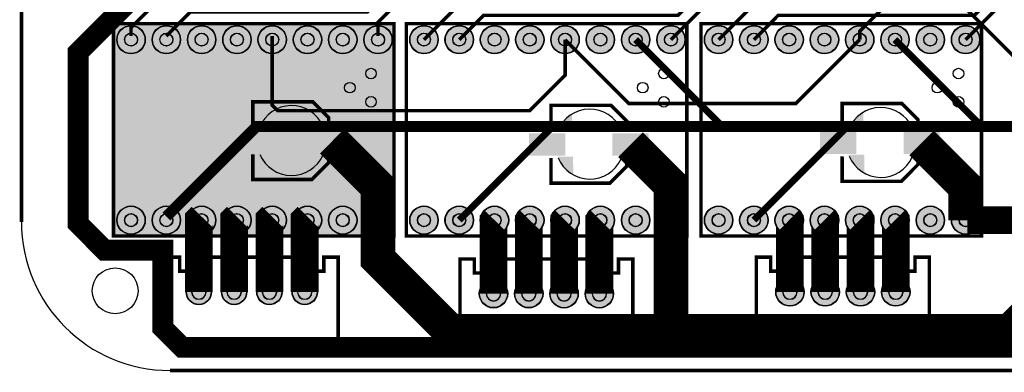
# Model space of a CAD drawing. Header units: millimetres. Extents: x -7 to 115, y -66 to 7.
# Tile 1 of 6: x -7 to 64, y -66 to -41. Entities that reach past the tile are written whole.
import ezdxf

# ---------------------------------------------------------------- set-up
doc = ezdxf.new("R2010")
doc.units = ezdxf.units.MM
for name, color, linetype, true_color in [('BoardOutLine', 7, 'Continuous', 0xff00ff), ('BottomLayer', 7, 'Continuous', 0x0000ff), ('BottomSolderMaskLayer', 7, 'Continuous', 0xaa00ff), ('Document', 7, 'Continuous', 0xffffff), ('Multi-Layer', 7, 'Continuous', 0xc0c0c0), ('TopLayer', 7, 'Continuous', 0xff0000), ('TopPasteMaskLayer', 7, 'Continuous', 0x808080), ('TopSilkLayer', 7, 'Continuous', 0xffcc00), ('TopSolderMaskLayer', 7, 'Continuous', 0x800080)]:
    doc.layers.add(name, color=color, linetype=linetype, true_color=true_color)

msp = doc.modelspace()

# ---------------------------------------------------------------- hatches: boundary and pattern name
at = {"layer": 'BottomSolderMaskLayer'}
for points in [[(0.118, -42.138, 1), (2.168, -42.138, 1)], [(2.658, -42.138, 1), (4.708, -42.138, 1)], [(5.198, -42.138, 1), (7.248, -42.138, 1)], [(7.738, -42.138, 1), (9.788, -42.138, 1)], [(10.278, -42.138, 1), (12.328, -42.138, 1)], [(12.818, -42.138, 1), (14.868, -42.138, 1)], [(15.358, -42.138, 1), (17.408, -42.138, 1)], [(17.898, -42.138, 1), (19.948, -42.138, 1)], [(21.2, -42.138, 1), (23.25, -42.138, 1)], [(23.74, -42.138, 1), (25.79, -42.138, 1)], [(26.28, -42.138, 1), (28.33, -42.138, 1)], [(28.82, -42.138, 1), (30.87, -42.138, 1)], [(31.36, -42.138, 1), (33.41, -42.138, 1)], [(33.9, -42.138, 1), (35.95, -42.138, 1)], [(36.44, -42.138, 1), (38.49, -42.138, 1)], [(38.98, -42.138, 1), (41.03, -42.138, 1)], [(42.409, -42.138, 1), (44.459, -42.138, 1)], [(44.949, -42.138, 1), (46.999, -42.138, 1)], [(47.489, -42.138, 1), (49.539, -42.138, 1)], [(50.029, -42.138, 1), (52.08, -42.138, 1)], [(52.569, -42.138, 1), (54.62, -42.138, 1)], [(55.109, -42.138, 1), (57.16, -42.138, 1)], [(57.649, -42.138, 1), (59.7, -42.138, 1)], [(60.189, -42.138, 1), (62.24, -42.138, 1)], [(0.118, -55.118, 1), (2.168, -55.118, 1)], [(2.658, -55.118, 1), (4.708, -55.118, 1)], [(5.198, -55.118, 1), (7.248, -55.118, 1)], [(7.738, -55.118, 1), (9.788, -55.118, 1)], [(10.278, -55.118, 1), (12.328, -55.118, 1)], [(12.818, -55.118, 1), (14.868, -55.118, 1)], [(15.358, -55.118, 1), (17.408, -55.118, 1)], [(17.898, -55.118, 1), (19.948, -55.118, 1)], [(21.2, -55.118, 1), (23.25, -55.118, 1)], [(23.74, -55.118, 1), (25.79, -55.118, 1)], [(26.28, -55.118, 1), (28.33, -55.118, 1)], [(28.82, -55.118, 1), (30.87, -55.118, 1)], [(31.36, -55.118, 1), (33.41, -55.118, 1)], [(33.9, -55.118, 1), (35.95, -55.118, 1)], [(36.44, -55.118, 1), (38.49, -55.118, 1)], [(38.98, -55.118, 1), (41.03, -55.118, 1)], [(42.409, -55.118, 1), (44.459, -55.118, 1)], [(44.949, -55.118, 1), (46.999, -55.118, 1)], [(47.489, -55.118, 1), (49.539, -55.118, 1)], [(50.029, -55.118, 1), (52.08, -55.118, 1)], [(52.569, -55.118, 1), (54.62, -55.118, 1)], [(55.109, -55.118, 1), (57.16, -55.118, 1)], [(57.649, -55.118, 1), (59.7, -55.118, 1)], [(60.189, -55.118, 1), (62.24, -55.118, 1)], [(5.108, -60.282, 1), (6.937, -60.282, 1)], [(7.648, -60.282, 1), (9.477, -60.282, 1)], [(10.188, -60.284, 1), (12.017, -60.284, 1)], [(12.728, -60.284, 1), (14.557, -60.284, 1)], [(26.206, -60.409, 1), (28.257, -60.409, 1)], [(28.746, -60.409, 1), (30.797, -60.409, 1)], [(31.286, -60.411, 1), (33.337, -60.411, 1)], [(33.826, -60.411, 1), (35.877, -60.411, 1)], [(47.542, -60.282, 1), (49.593, -60.282, 1)], [(50.082, -60.282, 1), (52.133, -60.282, 1)], [(52.622, -60.284, 1), (54.673, -60.284, 1)], [(55.162, -60.284, 1), (57.213, -60.284, 1)]]:
    msp.add_hatch(color=256, dxfattribs=at).paths.add_polyline_path(points)
at = {"layer": 'Document'}
msp.add_hatch(color=256, dxfattribs=at).paths.add_polyline_path([(-0.127, -41.021), (20.064, -41.021), (20.064, -56.292), (-0.127, -56.292), (-0.127, -41.021)])
at = {"layer": 'Multi-Layer'}
for points in [[(0.143, -42.138, 1), (2.143, -42.138, 1)], [(2.683, -42.138, 1), (4.683, -42.138, 1)], [(5.223, -42.138, 1), (7.223, -42.138, 1)], [(7.763, -42.138, 1), (9.763, -42.138, 1)], [(10.303, -42.138, 1), (12.303, -42.138, 1)], [(12.843, -42.138, 1), (14.843, -42.138, 1)], [(15.383, -42.138, 1), (17.383, -42.138, 1)], [(17.923, -42.138, 1), (19.923, -42.138, 1)], [(21.225, -42.138, 1), (23.225, -42.138, 1)], [(23.765, -42.138, 1), (25.765, -42.138, 1)], [(26.305, -42.138, 1), (28.305, -42.138, 1)], [(28.845, -42.138, 1), (30.845, -42.138, 1)], [(31.385, -42.138, 1), (33.385, -42.138, 1)], [(33.925, -42.138, 1), (35.925, -42.138, 1)], [(36.465, -42.138, 1), (38.465, -42.138, 1)], [(39.005, -42.138, 1), (41.005, -42.138, 1)], [(42.434, -42.138, 1), (44.434, -42.138, 1)], [(44.974, -42.138, 1), (46.974, -42.138, 1)], [(47.514, -42.138, 1), (49.514, -42.138, 1)], [(50.054, -42.138, 1), (52.054, -42.138, 1)], [(52.594, -42.138, 1), (54.594, -42.138, 1)], [(55.134, -42.138, 1), (57.134, -42.138, 1)], [(57.674, -42.138, 1), (59.674, -42.138, 1)], [(60.214, -42.138, 1), (62.214, -42.138, 1)], [(0.143, -55.118, 1), (2.143, -55.118, 1)], [(2.683, -55.118, 1), (4.683, -55.118, 1)], [(5.223, -55.118, 1), (7.223, -55.118, 1)], [(7.763, -55.118, 1), (9.763, -55.118, 1)], [(10.303, -55.118, 1), (12.303, -55.118, 1)], [(12.843, -55.118, 1), (14.843, -55.118, 1)], [(15.383, -55.118, 1), (17.383, -55.118, 1)], [(17.923, -55.118, 1), (19.923, -55.118, 1)], [(21.225, -55.118, 1), (23.225, -55.118, 1)], [(23.765, -55.118, 1), (25.765, -55.118, 1)], [(26.305, -55.118, 1), (28.305, -55.118, 1)], [(28.845, -55.118, 1), (30.845, -55.118, 1)], [(31.385, -55.118, 1), (33.385, -55.118, 1)], [(33.925, -55.118, 1), (35.925, -55.118, 1)], [(36.465, -55.118, 1), (38.465, -55.118, 1)], [(39.005, -55.118, 1), (41.005, -55.118, 1)], [(42.434, -55.118, 1), (44.434, -55.118, 1)], [(44.974, -55.118, 1), (46.974, -55.118, 1)], [(47.514, -55.118, 1), (49.514, -55.118, 1)], [(50.054, -55.118, 1), (52.054, -55.118, 1)], [(52.594, -55.118, 1), (54.594, -55.118, 1)], [(55.134, -55.118, 1), (57.134, -55.118, 1)], [(57.674, -55.118, 1), (59.674, -55.118, 1)], [(60.214, -55.118, 1), (62.214, -55.118, 1)], [(5.134, -60.282, 1), (6.912, -60.282, 1)], [(7.674, -60.282, 1), (9.452, -60.282, 1)], [(10.214, -60.284, 1), (11.992, -60.284, 1)], [(12.754, -60.284, 1), (14.532, -60.284, 1)], [(26.232, -60.409, 1), (28.232, -60.409, 1)], [(28.772, -60.409, 1), (30.772, -60.409, 1)], [(31.312, -60.411, 1), (33.312, -60.411, 1)], [(33.852, -60.411, 1), (35.852, -60.411, 1)], [(47.568, -60.282, 1), (49.568, -60.282, 1)], [(50.108, -60.282, 1), (52.108, -60.282, 1)], [(52.648, -60.284, 1), (54.648, -60.284, 1)], [(55.188, -60.284, 1), (57.188, -60.284, 1)]]:
    msp.add_hatch(color=256, dxfattribs=at).paths.add_polyline_path(points)
at = {"layer": 'TopLayer'}
for points in [[(8.377, -48.68), (10.877, -48.68), (10.877, -50.18), (8.377, -50.18)], [(14.377, -48.68), (16.877, -48.68), (16.877, -50.18), (14.377, -50.18)], [(50.795, -48.807), (53.295, -48.807), (53.295, -50.307), (50.795, -50.307)], [(56.795, -48.807), (59.295, -48.807), (59.295, -50.307), (56.795, -50.307)], [(29.84, -48.934), (32.34, -48.934), (32.34, -50.434), (29.84, -50.434)], [(35.84, -48.934), (38.34, -48.934), (38.34, -50.434), (35.84, -50.434)]]:
    msp.add_hatch(color=256, dxfattribs=at).paths.add_polyline_path(points)
at = {"layer": 'TopPasteMaskLayer'}
for points in [[(8.377, -48.68), (10.877, -48.68), (10.877, -50.18), (8.377, -50.18)], [(14.377, -48.68), (16.877, -48.68), (16.877, -50.18), (14.377, -50.18)], [(50.795, -48.807), (53.295, -48.807), (53.295, -50.307), (50.795, -50.307)], [(56.795, -48.807), (59.295, -48.807), (59.295, -50.307), (56.795, -50.307)], [(29.84, -48.934), (32.34, -48.934), (32.34, -50.434), (29.84, -50.434)], [(35.84, -48.934), (38.34, -48.934), (38.34, -50.434), (35.84, -50.434)]]:
    msp.add_hatch(color=256, dxfattribs=at).paths.add_polyline_path(points)
at = {"layer": 'TopSilkLayer'}
for points in [[(11.43, -47.244), (11.43, -48.514), (10.287, -48.514), (10.764, -47.812)], [(53.848, -47.371), (53.848, -48.641), (52.705, -48.641), (53.182, -47.939)], [(32.893, -47.498), (32.893, -48.768), (31.75, -48.768), (32.227, -48.066)], [(11.514, -51.602), (11.494, -50.292), (10.351, -50.292), (10.795, -51.054)], [(32.977, -51.856), (32.957, -50.546), (31.814, -50.546), (32.258, -51.308)], [(53.932, -51.729), (53.912, -50.419), (52.769, -50.419), (53.213, -51.181)]]:
    msp.add_hatch(color=256, dxfattribs=at).paths.add_polyline_path(points)
at = {"layer": 'TopSolderMaskLayer'}
for points in [[(0.118, -42.138, 1), (2.168, -42.138, 1)], [(2.658, -42.138, 1), (4.708, -42.138, 1)], [(5.198, -42.138, 1), (7.248, -42.138, 1)], [(7.738, -42.138, 1), (9.788, -42.138, 1)], [(10.278, -42.138, 1), (12.328, -42.138, 1)], [(12.818, -42.138, 1), (14.868, -42.138, 1)], [(15.358, -42.138, 1), (17.408, -42.138, 1)], [(17.898, -42.138, 1), (19.948, -42.138, 1)], [(21.2, -42.138, 1), (23.25, -42.138, 1)], [(23.74, -42.138, 1), (25.79, -42.138, 1)], [(26.28, -42.138, 1), (28.33, -42.138, 1)], [(28.82, -42.138, 1), (30.87, -42.138, 1)], [(31.36, -42.138, 1), (33.41, -42.138, 1)], [(33.9, -42.138, 1), (35.95, -42.138, 1)], [(36.44, -42.138, 1), (38.49, -42.138, 1)], [(38.98, -42.138, 1), (41.03, -42.138, 1)], [(42.409, -42.138, 1), (44.459, -42.138, 1)], [(44.949, -42.138, 1), (46.999, -42.138, 1)], [(47.489, -42.138, 1), (49.539, -42.138, 1)], [(50.029, -42.138, 1), (52.08, -42.138, 1)], [(52.569, -42.138, 1), (54.62, -42.138, 1)], [(55.109, -42.138, 1), (57.16, -42.138, 1)], [(57.649, -42.138, 1), (59.7, -42.138, 1)], [(60.189, -42.138, 1), (62.24, -42.138, 1)], [(8.326, -48.629), (10.928, -48.629), (10.928, -50.231), (8.326, -50.231)], [(14.326, -48.629), (16.928, -48.629), (16.928, -50.231), (14.326, -50.231)], [(29.789, -48.883), (32.391, -48.883), (32.391, -50.485), (29.789, -50.485)], [(35.789, -48.883), (38.391, -48.883), (38.391, -50.485), (35.789, -50.485)], [(50.744, -48.756), (53.346, -48.756), (53.346, -50.358), (50.744, -50.358)], [(56.744, -48.756), (59.346, -48.756), (59.346, -50.358), (56.744, -50.358)], [(0.118, -55.118, 1), (2.168, -55.118, 1)], [(2.658, -55.118, 1), (4.708, -55.118, 1)], [(5.198, -55.118, 1), (7.248, -55.118, 1)], [(7.738, -55.118, 1), (9.788, -55.118, 1)], [(10.278, -55.118, 1), (12.328, -55.118, 1)], [(12.818, -55.118, 1), (14.868, -55.118, 1)], [(15.358, -55.118, 1), (17.408, -55.118, 1)], [(17.898, -55.118, 1), (19.948, -55.118, 1)], [(21.2, -55.118, 1), (23.25, -55.118, 1)], [(23.74, -55.118, 1), (25.79, -55.118, 1)], [(26.28, -55.118, 1), (28.33, -55.118, 1)], [(28.82, -55.118, 1), (30.87, -55.118, 1)], [(31.36, -55.118, 1), (33.41, -55.118, 1)], [(33.9, -55.118, 1), (35.95, -55.118, 1)], [(36.44, -55.118, 1), (38.49, -55.118, 1)], [(38.98, -55.118, 1), (41.03, -55.118, 1)], [(42.409, -55.118, 1), (44.459, -55.118, 1)], [(44.949, -55.118, 1), (46.999, -55.118, 1)], [(47.489, -55.118, 1), (49.539, -55.118, 1)], [(50.029, -55.118, 1), (52.08, -55.118, 1)], [(52.569, -55.118, 1), (54.62, -55.118, 1)], [(55.109, -55.118, 1), (57.16, -55.118, 1)], [(57.649, -55.118, 1), (59.7, -55.118, 1)], [(60.189, -55.118, 1), (62.24, -55.118, 1)], [(5.108, -60.282, 1), (6.937, -60.282, 1)], [(7.648, -60.282, 1), (9.477, -60.282, 1)], [(10.188, -60.284, 1), (12.017, -60.284, 1)], [(12.728, -60.284, 1), (14.557, -60.284, 1)], [(26.206, -60.409, 1), (28.257, -60.409, 1)], [(28.746, -60.409, 1), (30.797, -60.409, 1)], [(31.286, -60.411, 1), (33.337, -60.411, 1)], [(33.826, -60.411, 1), (35.877, -60.411, 1)], [(47.542, -60.282, 1), (49.593, -60.282, 1)], [(50.082, -60.282, 1), (52.133, -60.282, 1)], [(52.622, -60.284, 1), (54.673, -60.284, 1)], [(55.162, -60.284, 1), (57.213, -60.284, 1)]]:
    msp.add_hatch(color=256, dxfattribs=at).paths.add_polyline_path(points)

# ---------------------------------------------------------------- linework, layer by layer
at = {"layer": 'BoardOutLine', "const_width": 0.254}
for points in [[(-6.746, -55.245), (-6.746, -4.064)], [(103.759, -65.928), (3.937, -65.928)]]:
    msp.add_lwpolyline(points, dxfattribs=at)
at = {"layer": 'BoardOutLine'}
msp.add_arc((3.937, -55.245), 10.683, 180, 270, dxfattribs=at)
at = {"layer": 'BottomLayer'}
for points, const_width in [([(20.066, -31.877), (8.509, -31.877), (-2.667, -43.053), (-2.667, -55.372), (-0.762, -57.277), (3.429, -57.277), (3.429, -62.865), (4.826, -64.262), (73.152, -64.262), (73.152, -60.869)], 1.5), ([(53.594, -42.139), (53.594, -41.529), (55.118, -40.005), (61.341, -40.005), (66.04, -44.704), (69.85, -44.704), (74.549, -40.005), (74.549, -33.401), (73.152, -32.004)], 0.254), ([(3.683, -54.864), (10.16, -48.387), (67.945, -48.387), (74.295, -42.037), (81.026, -42.037)], 0.8), ([(37.465, -42.138), (43.714, -48.387), (43.757, -48.387)], 0.5), ([(56.134, -42.138), (62.383, -48.387), (62.611, -48.387)], 0.5), ([(24.765, -55.118), (31.496, -48.387), (31.946, -48.387)], 0.5), ([(45.974, -55.118), (52.705, -48.387), (53.028, -48.387)], 0.5)]:
    msp.add_lwpolyline(points, dxfattribs=dict(at, const_width=const_width))
at = {"layer": 'BottomSolderMaskLayer'}
for points in [[(5.5, -60.284), (5.5, -60.279)], [(6.545, -60.284), (6.545, -60.279)], [(8.04, -60.284), (8.04, -60.279)], [(9.085, -60.284), (9.085, -60.279)], [(10.58, -60.286), (10.58, -60.281)], [(11.625, -60.286), (11.625, -60.281)], [(13.12, -60.286), (13.12, -60.281)], [(14.165, -60.286), (14.165, -60.281)], [(26.711, -60.411), (26.711, -60.406)], [(27.753, -60.411), (27.753, -60.406)], [(29.251, -60.411), (29.251, -60.406)], [(30.293, -60.411), (30.293, -60.406)], [(31.791, -60.413), (31.791, -60.408)], [(32.833, -60.413), (32.833, -60.408)], [(34.331, -60.413), (34.331, -60.408)], [(35.373, -60.413), (35.373, -60.408)], [(48.047, -60.284), (48.047, -60.279)], [(49.089, -60.284), (49.089, -60.279)], [(50.587, -60.284), (50.587, -60.279)], [(51.629, -60.284), (51.629, -60.279)], [(53.127, -60.286), (53.127, -60.281)], [(54.169, -60.286), (54.169, -60.281)], [(55.667, -60.286), (55.667, -60.281)], [(56.709, -60.286), (56.709, -60.281)]]:
    msp.add_lwpolyline(points, close=True, dxfattribs=at)
for centre, radius in [((1.143, -42.138), 1.025), ((1.143, -42.138), 0.469), ((3.683, -42.138), 1.025), ((3.683, -42.138), 0.469), ((6.223, -42.138), 1.025), ((6.223, -42.138), 0.469), ((8.763, -42.138), 1.025), ((8.763, -42.138), 0.469), ((11.303, -42.138), 1.025), ((11.303, -42.138), 0.469), ((13.843, -42.138), 1.025), ((13.843, -42.138), 0.469), ((16.383, -42.138), 1.025), ((16.383, -42.138), 0.469), ((18.923, -42.138), 1.025), ((18.923, -42.138), 0.469), ((22.225, -42.138), 1.025), ((22.225, -42.138), 0.469), ((24.765, -42.138), 1.025), ((24.765, -42.138), 0.469), ((27.305, -42.138), 1.025), ((27.305, -42.138), 0.469), ((29.845, -42.138), 1.025), ((29.845, -42.138), 0.469), ((32.385, -42.138), 1.025), ((32.385, -42.138), 0.469), ((34.925, -42.138), 1.025), ((34.925, -42.138), 0.469), ((37.465, -42.138), 1.025), ((37.465, -42.138), 0.469), ((40.005, -42.138), 1.025), ((40.005, -42.138), 0.469), ((43.434, -42.138), 1.025), ((43.434, -42.138), 0.469), ((45.974, -42.138), 1.025), ((45.974, -42.138), 0.469), ((48.514, -42.138), 1.025), ((48.514, -42.138), 0.469), ((51.054, -42.138), 1.025), ((51.054, -42.138), 0.469), ((53.594, -42.138), 1.025), ((53.594, -42.138), 0.469), ((56.134, -42.138), 1.025), ((56.134, -42.138), 0.469), ((58.674, -42.138), 1.025), ((58.674, -42.138), 0.469), ((61.214, -42.138), 1.025), ((61.214, -42.138), 0.469), ((1.143, -55.118), 1.025), ((3.683, -55.118), 1.025), ((6.223, -55.118), 1.025), ((8.763, -55.118), 1.025), ((11.303, -55.118), 1.025), ((13.843, -55.118), 1.025), ((16.383, -55.118), 1.025), ((18.923, -55.118), 1.025), ((22.225, -55.118), 1.025), ((24.765, -55.118), 1.025), ((27.305, -55.118), 1.025), ((29.845, -55.118), 1.025), ((32.385, -55.118), 1.025), ((34.925, -55.118), 1.025), ((37.465, -55.118), 1.025), ((40.005, -55.118), 1.025), ((43.434, -55.118), 1.025), ((45.974, -55.118), 1.025), ((48.514, -55.118), 1.025), ((51.054, -55.118), 1.025), ((53.594, -55.118), 1.025), ((56.134, -55.118), 1.025), ((58.674, -55.118), 1.025), ((61.214, -55.118), 1.025), ((1.143, -55.118), 0.469), ((3.683, -55.118), 0.469), ((6.223, -55.118), 0.469), ((8.763, -55.118), 0.469), ((11.303, -55.118), 0.469), ((13.843, -55.118), 0.469), ((16.383, -55.118), 0.469), ((18.923, -55.118), 0.469), ((22.225, -55.118), 0.469), ((24.765, -55.118), 0.469), ((27.305, -55.118), 0.469), ((29.845, -55.118), 0.469), ((32.385, -55.118), 0.469), ((34.925, -55.118), 0.469), ((37.465, -55.118), 0.469), ((40.005, -55.118), 0.469), ((43.434, -55.118), 0.469), ((45.974, -55.118), 0.469), ((48.514, -55.118), 0.469), ((51.054, -55.118), 0.469), ((53.594, -55.118), 0.469), ((56.134, -55.118), 0.469), ((58.674, -55.118), 0.469), ((61.214, -55.118), 0.469), ((6.023, -60.282), 0.914), ((8.563, -60.282), 0.914), ((11.103, -60.284), 0.914), ((13.643, -60.284), 0.914), ((27.232, -60.409), 1.025), ((29.772, -60.409), 1.025), ((32.312, -60.411), 1.025), ((34.852, -60.411), 1.025), ((48.568, -60.282), 1.025), ((51.108, -60.282), 1.025), ((53.648, -60.284), 1.025), ((56.188, -60.284), 1.025)]:
    msp.add_circle(centre, radius, dxfattribs=at)
for centre, radius, start, end in [((6.023, -60.279), 0.523, 360, 540), ((8.563, -60.279), 0.523, 360, 540), ((11.103, -60.281), 0.523, 360, 540), ((13.643, -60.281), 0.523, 360, 540), ((27.232, -60.406), 0.521, 360, 540), ((29.772, -60.406), 0.521, 360, 540), ((32.312, -60.408), 0.521, 360, 540), ((34.852, -60.408), 0.521, 360, 540), ((48.568, -60.279), 0.521, 360, 540), ((51.108, -60.279), 0.521, 360, 540), ((53.648, -60.281), 0.521, 360, 540), ((56.188, -60.281), 0.521, 360, 540), ((6.023, -60.284), 0.523, 540, 360), ((8.563, -60.284), 0.523, 540, 360), ((11.103, -60.286), 0.523, 540, 360), ((13.643, -60.286), 0.523, 540, 360), ((27.232, -60.411), 0.521, 540, 360), ((29.772, -60.411), 0.521, 540, 360), ((32.312, -60.413), 0.521, 540, 360), ((34.852, -60.413), 0.521, 540, 360), ((48.568, -60.284), 0.521, 540, 360), ((51.108, -60.284), 0.521, 540, 360), ((53.648, -60.286), 0.521, 540, 360), ((56.188, -60.286), 0.521, 540, 360)]:
    msp.add_arc(centre, radius, start, end, dxfattribs=at)
at = {"layer": 'Multi-Layer'}
for points in [[(5.515, -60.284), (5.515, -60.279)], [(6.531, -60.284), (6.531, -60.279)], [(8.055, -60.284), (8.055, -60.279)], [(9.071, -60.284), (9.071, -60.279)], [(10.595, -60.286), (10.595, -60.281)], [(11.611, -60.286), (11.611, -60.281)], [(13.135, -60.286), (13.135, -60.281)], [(14.151, -60.286), (14.151, -60.281)], [(26.724, -60.411), (26.724, -60.406)], [(27.74, -60.411), (27.74, -60.406)], [(29.264, -60.411), (29.264, -60.406)], [(30.28, -60.411), (30.28, -60.406)], [(31.804, -60.413), (31.804, -60.408)], [(32.82, -60.413), (32.82, -60.408)], [(34.344, -60.413), (34.344, -60.408)], [(35.36, -60.413), (35.36, -60.408)], [(48.06, -60.284), (48.06, -60.279)], [(49.076, -60.284), (49.076, -60.279)], [(50.6, -60.284), (50.6, -60.279)], [(51.616, -60.284), (51.616, -60.279)], [(53.14, -60.286), (53.14, -60.281)], [(54.156, -60.286), (54.156, -60.281)], [(55.68, -60.286), (55.68, -60.281)], [(56.696, -60.286), (56.696, -60.281)]]:
    msp.add_lwpolyline(points, close=True, dxfattribs=at)
for centre, radius in [((1.143, -42.138), 1), ((1.143, -42.138), 0.457), ((3.683, -42.138), 1), ((3.683, -42.138), 0.457), ((6.223, -42.138), 1), ((6.223, -42.138), 0.457), ((8.763, -42.138), 1), ((8.763, -42.138), 0.457), ((11.303, -42.138), 1), ((11.303, -42.138), 0.457), ((13.843, -42.138), 1), ((13.843, -42.138), 0.457), ((16.383, -42.138), 1), ((16.383, -42.138), 0.457), ((18.923, -42.138), 1), ((18.923, -42.138), 0.457), ((22.225, -42.138), 1), ((22.225, -42.138), 0.457), ((24.765, -42.138), 1), ((24.765, -42.138), 0.457), ((27.305, -42.138), 1), ((27.305, -42.138), 0.457), ((29.845, -42.138), 1), ((29.845, -42.138), 0.457), ((32.385, -42.138), 1), ((32.385, -42.138), 0.457), ((34.925, -42.138), 1), ((34.925, -42.138), 0.457), ((37.465, -42.138), 1), ((37.465, -42.138), 0.457), ((40.005, -42.138), 1), ((40.005, -42.138), 0.457), ((43.434, -42.138), 1), ((43.434, -42.138), 0.457), ((45.974, -42.138), 1), ((45.974, -42.138), 0.457), ((48.514, -42.138), 1), ((48.514, -42.138), 0.457), ((51.054, -42.138), 1), ((51.054, -42.138), 0.457), ((53.594, -42.138), 1), ((53.594, -42.138), 0.457), ((56.134, -42.138), 1), ((56.134, -42.138), 0.457), ((58.674, -42.138), 1), ((58.674, -42.138), 0.457), ((61.214, -42.138), 1), ((61.214, -42.138), 0.457), ((1.143, -55.118), 1), ((3.683, -55.118), 1), ((6.223, -55.118), 1), ((8.763, -55.118), 1), ((11.303, -55.118), 1), ((13.843, -55.118), 1), ((16.383, -55.118), 1), ((18.923, -55.118), 1), ((22.225, -55.118), 1), ((24.765, -55.118), 1), ((27.305, -55.118), 1), ((29.845, -55.118), 1), ((32.385, -55.118), 1), ((34.925, -55.118), 1), ((37.465, -55.118), 1), ((40.005, -55.118), 1), ((43.434, -55.118), 1), ((45.974, -55.118), 1), ((48.514, -55.118), 1), ((51.054, -55.118), 1), ((53.594, -55.118), 1), ((56.134, -55.118), 1), ((58.674, -55.118), 1), ((61.214, -55.118), 1), ((1.143, -55.118), 0.457), ((3.683, -55.118), 0.457), ((6.223, -55.118), 0.457), ((8.763, -55.118), 0.457), ((11.303, -55.118), 0.457), ((13.843, -55.118), 0.457), ((16.383, -55.118), 0.457), ((18.923, -55.118), 0.457), ((22.225, -55.118), 0.457), ((24.765, -55.118), 0.457), ((27.305, -55.118), 0.457), ((29.845, -55.118), 0.457), ((32.385, -55.118), 0.457), ((34.925, -55.118), 0.457), ((37.465, -55.118), 0.457), ((40.005, -55.118), 0.457), ((43.434, -55.118), 0.457), ((45.974, -55.118), 0.457), ((48.514, -55.118), 0.457), ((51.054, -55.118), 0.457), ((53.594, -55.118), 0.457), ((56.134, -55.118), 0.457), ((58.674, -55.118), 0.457), ((61.214, -55.118), 0.457), ((0, -60.198), 1.65), ((6.023, -60.282), 0.889), ((8.563, -60.282), 0.889), ((11.103, -60.284), 0.889), ((13.643, -60.284), 0.889), ((27.232, -60.409), 1), ((29.772, -60.409), 1), ((32.312, -60.411), 1), ((34.852, -60.411), 1), ((48.568, -60.282), 1), ((51.108, -60.282), 1), ((53.648, -60.284), 1), ((56.188, -60.284), 1)]:
    msp.add_circle(centre, radius, dxfattribs=at)
for centre, start, end in [((6.023, -60.279), 360, 540), ((8.563, -60.279), 360, 540), ((11.103, -60.281), 360, 540), ((13.643, -60.281), 360, 540), ((27.232, -60.406), 360, 540), ((29.772, -60.406), 360, 540), ((32.312, -60.408), 360, 540), ((34.852, -60.408), 360, 540), ((48.568, -60.279), 360, 540), ((51.108, -60.279), 360, 540), ((53.648, -60.281), 360, 540), ((56.188, -60.281), 360, 540), ((6.023, -60.284), 540, 360), ((8.563, -60.284), 540, 360), ((11.103, -60.286), 540, 360), ((13.643, -60.286), 540, 360), ((27.232, -60.411), 540, 360), ((29.772, -60.411), 540, 360), ((32.312, -60.413), 540, 360), ((34.852, -60.413), 540, 360), ((48.568, -60.284), 540, 360), ((51.108, -60.284), 540, 360), ((53.648, -60.286), 540, 360), ((56.188, -60.286), 540, 360)]:
    msp.add_arc(centre, 0.508, start, end, dxfattribs=at)
at = {"layer": 'TopLayer'}
for points, const_width in [([(59.75, -28.229), (59.69, -28.289), (59.69, -35.052), (58.293, -36.449), (54.991, -36.449), (54.991, -35.941), (52.705, -33.655), (43.434, -33.655), (39.243, -37.846), (19.177, -37.846), (17.399, -39.624), (2.794, -39.624), (1.143, -41.275), (1.143, -41.884)], 0.254), ([(3.683, -41.884), (5.435, -40.132), (18.161, -40.132), (19.939, -38.354), (39.751, -38.354), (43.942, -34.163), (52.578, -34.163), (54.229, -35.814), (54.229, -36.83), (54.356, -36.957), (58.801, -36.957), (60.25, -35.508), (60.25, -28.229)], 0.254), ([(60.749, -28.23), (60.749, -36.279), (59.563, -37.465), (53.594, -37.465), (53.594, -35.941), (52.324, -34.671), (44.323, -34.671), (40.005, -38.989), (20.828, -38.989), (18.923, -40.894), (18.923, -41.884)], 0.254), ([(22.225, -42.139), (24.867, -39.497), (40.513, -39.497), (44.704, -35.306), (52.07, -35.306), (52.832, -36.068), (52.832, -37.846), (53.086, -38.1), (59.817, -38.1), (61.25, -36.668), (61.25, -28.23)], 0.254), ([(24.765, -42.139), (26.518, -40.386), (40.513, -40.386), (45.085, -35.814), (51.435, -35.814), (52.197, -36.576), (52.197, -38.227), (52.578, -38.608), (60.198, -38.608), (61.75, -37.056), (61.75, -28.23)], 0.254), ([(40.005, -42.138), (43.027, -39.116), (60.833, -39.116), (62.25, -37.699), (62.25, -28.229)], 0.254), ([(43.434, -42.139), (45.949, -39.624), (61.595, -39.624), (62.751, -38.468), (62.751, -28.23)], 0.254), ([(45.974, -42.139), (47.727, -40.386), (61.849, -40.386), (63.251, -38.984), (63.251, -28.23)], 0.254), ([(61.214, -42.138), (63.75, -39.602), (63.75, -28.229)], 0.254), ([(11.303, -41.884), (11.303, -46.863), (11.684, -47.244), (29.845, -47.244), (32.385, -44.704), (32.385, -42.138)], 0.254), ([(32.385, -42.138), (36.983, -46.736), (48.996, -46.736), (53.594, -42.138)], 0.254), ([(15.627, -49.43), (18.923, -52.726), (18.923, -54.864)], 2.5), ([(37.09, -49.684), (40.005, -52.599), (40.005, -55.118)], 2.5), ([(58.045, -49.557), (61.214, -52.726), (61.214, -55.118)], 2.5), ([(18.923, -54.864), (18.923, -57.912), (24.13, -63.119), (64.389, -63.119), (68.326, -59.182), (68.326, -55.09)], 2.5), ([(6.223, -54.864), (6.023, -55.065), (6.023, -60.282)], 2), ([(8.763, -54.864), (8.563, -55.065), (8.563, -60.282)], 2), ([(11.303, -54.864), (11.103, -55.065), (11.103, -60.284)], 2), ([(13.843, -54.864), (13.643, -55.065), (13.643, -60.284)], 2), ([(27.305, -55.118), (27.232, -55.192), (27.232, -60.409)], 2), ([(29.845, -55.118), (29.772, -55.192), (29.772, -60.409)], 2), ([(32.385, -55.118), (32.312, -55.192), (32.312, -60.411)], 2), ([(34.925, -55.118), (34.852, -55.192), (34.852, -60.411)], 2), ([(40.005, -55.118), (40.005, -63.119), (40.419, -63.119)], 2.5), ([(48.514, -55.118), (48.568, -55.172), (48.568, -60.282)], 2), ([(51.054, -55.118), (51.108, -55.172), (51.108, -60.282)], 2), ([(53.594, -55.118), (53.648, -55.172), (53.648, -60.284)], 2), ([(56.134, -55.118), (56.188, -55.172), (56.188, -60.284)], 2), ([(68.326, -55.09), (68.298, -55.118), (61.329, -55.118)], 2)]:
    msp.add_lwpolyline(points, dxfattribs=dict(at, const_width=const_width))
at = {"layer": 'TopSilkLayer', "const_width": 0.254}
for points in [[(-0.127, -56.261), (-0.127, -40.987), (20.066, -40.987), (20.066, -56.261), (-0.127, -56.261)], [(20.955, -56.261), (20.955, -40.987), (41.148, -40.987), (41.148, -56.261), (20.955, -56.261)], [(42.164, -56.261), (42.164, -40.987), (62.357, -40.987), (62.357, -56.261), (42.164, -56.261)], [(6.663, -57.785), (13.002, -57.783), (13.002, -58.785), (15.023, -58.785), (15.023, -57.782), (16.055, -57.783), (16.055, -63.782), (3.61, -63.785), (3.61, -57.785), (4.642, -57.785), (4.642, -58.786), (6.663, -58.786), (6.663, -57.785)], [(27.872, -57.912), (34.211, -57.91), (34.211, -58.912), (36.232, -58.912), (36.232, -57.909), (37.264, -57.91), (37.264, -63.909), (24.819, -63.912), (24.819, -57.912), (25.851, -57.912), (25.851, -58.913), (27.872, -58.913), (27.872, -57.912)], [(49.208, -57.785), (55.547, -57.783), (55.547, -58.785), (57.568, -58.785), (57.568, -57.782), (58.6, -57.783), (58.6, -63.782), (46.155, -63.785), (46.155, -57.785), (47.187, -57.785), (47.187, -58.786), (49.208, -58.786), (49.208, -57.785)]]:
    msp.add_lwpolyline(points, close=True, dxfattribs=at)
for points in [[(9.904, -48.412), (9.906, -46.609), (14.224, -46.609), (15.367, -47.752), (15.364, -48.372)], [(31.367, -48.666), (31.369, -46.863), (35.687, -46.863), (36.83, -48.006), (36.827, -48.626)], [(52.322, -48.539), (52.324, -46.736), (56.642, -46.736), (57.785, -47.879), (57.782, -48.499)], [(9.904, -50.392), (9.906, -52.197), (14.161, -52.197), (15.367, -50.991), (15.364, -50.402)], [(31.367, -50.646), (31.369, -52.451), (35.624, -52.451), (36.83, -51.245), (36.827, -50.656)], [(52.322, -50.519), (52.324, -52.324), (56.579, -52.324), (57.785, -51.118), (57.782, -50.529)]]:
    msp.add_lwpolyline(points, dxfattribs=at)
at = {"layer": 'TopSilkLayer'}
for centre, radius in [((18.415, -44.577), 0.381), ((39.497, -44.577), 0.381), ((60.706, -44.577), 0.381), ((16.891, -45.593), 0.381), ((37.973, -45.593), 0.381), ((59.182, -45.593), 0.381), ((18.415, -46.609), 0.381), ((39.497, -46.609), 0.381), ((60.706, -46.609), 0.381), ((17.653, -51.562), 0.889), ((38.735, -51.562), 0.889), ((59.944, -51.562), 0.889)]:
    msp.add_circle(centre, radius, dxfattribs=at)
for centre, radius, start, end in [((12.693, -49.352), 2.47, 24.08536, 157.88608), ((34.156, -49.606), 2.47, 24.08536, 157.88608), ((55.111, -49.479), 2.47, 24.08536, 157.88608), ((12.701, -49.447), 2.465, 202.53953, 335.68292), ((34.164, -49.701), 2.465, 202.53953, 335.68292), ((55.119, -49.574), 2.465, 202.53953, 335.68292)]:
    msp.add_arc(centre, radius, start, end, dxfattribs=at)
at = {"layer": 'TopSolderMaskLayer'}
for points in [[(5.5, -60.284), (5.5, -60.279)], [(6.545, -60.284), (6.545, -60.279)], [(8.04, -60.284), (8.04, -60.279)], [(9.085, -60.284), (9.085, -60.279)], [(10.58, -60.286), (10.58, -60.281)], [(11.625, -60.286), (11.625, -60.281)], [(13.12, -60.286), (13.12, -60.281)], [(14.165, -60.286), (14.165, -60.281)], [(26.711, -60.411), (26.711, -60.406)], [(27.753, -60.411), (27.753, -60.406)], [(29.251, -60.411), (29.251, -60.406)], [(30.293, -60.411), (30.293, -60.406)], [(31.791, -60.413), (31.791, -60.408)], [(32.833, -60.413), (32.833, -60.408)], [(34.331, -60.413), (34.331, -60.408)], [(35.373, -60.413), (35.373, -60.408)], [(48.047, -60.284), (48.047, -60.279)], [(49.089, -60.284), (49.089, -60.279)], [(50.587, -60.284), (50.587, -60.279)], [(51.629, -60.284), (51.629, -60.279)], [(53.127, -60.286), (53.127, -60.281)], [(54.169, -60.286), (54.169, -60.281)], [(55.667, -60.286), (55.667, -60.281)], [(56.709, -60.286), (56.709, -60.281)]]:
    msp.add_lwpolyline(points, close=True, dxfattribs=at)
for centre, radius in [((1.143, -42.138), 1.025), ((1.143, -42.138), 0.469), ((3.683, -42.138), 1.025), ((3.683, -42.138), 0.469), ((6.223, -42.138), 1.025), ((6.223, -42.138), 0.469), ((8.763, -42.138), 1.025), ((8.763, -42.138), 0.469), ((11.303, -42.138), 1.025), ((11.303, -42.138), 0.469), ((13.843, -42.138), 1.025), ((13.843, -42.138), 0.469), ((16.383, -42.138), 1.025), ((16.383, -42.138), 0.469), ((18.923, -42.138), 1.025), ((18.923, -42.138), 0.469), ((22.225, -42.138), 1.025), ((22.225, -42.138), 0.469), ((24.765, -42.138), 1.025), ((24.765, -42.138), 0.469), ((27.305, -42.138), 1.025), ((27.305, -42.138), 0.469), ((29.845, -42.138), 1.025), ((29.845, -42.138), 0.469), ((32.385, -42.138), 1.025), ((32.385, -42.138), 0.469), ((34.925, -42.138), 1.025), ((34.925, -42.138), 0.469), ((37.465, -42.138), 1.025), ((37.465, -42.138), 0.469), ((40.005, -42.138), 1.025), ((40.005, -42.138), 0.469), ((43.434, -42.138), 1.025), ((43.434, -42.138), 0.469), ((45.974, -42.138), 1.025), ((45.974, -42.138), 0.469), ((48.514, -42.138), 1.025), ((48.514, -42.138), 0.469), ((51.054, -42.138), 1.025), ((51.054, -42.138), 0.469), ((53.594, -42.138), 1.025), ((53.594, -42.138), 0.469), ((56.134, -42.138), 1.025), ((56.134, -42.138), 0.469), ((58.674, -42.138), 1.025), ((58.674, -42.138), 0.469), ((61.214, -42.138), 1.025), ((61.214, -42.138), 0.469), ((1.143, -55.118), 1.025), ((3.683, -55.118), 1.025), ((6.223, -55.118), 1.025), ((8.763, -55.118), 1.025), ((11.303, -55.118), 1.025), ((13.843, -55.118), 1.025), ((16.383, -55.118), 1.025), ((18.923, -55.118), 1.025), ((22.225, -55.118), 1.025), ((24.765, -55.118), 1.025), ((27.305, -55.118), 1.025), ((29.845, -55.118), 1.025), ((32.385, -55.118), 1.025), ((34.925, -55.118), 1.025), ((37.465, -55.118), 1.025), ((40.005, -55.118), 1.025), ((43.434, -55.118), 1.025), ((45.974, -55.118), 1.025), ((48.514, -55.118), 1.025), ((51.054, -55.118), 1.025), ((53.594, -55.118), 1.025), ((56.134, -55.118), 1.025), ((58.674, -55.118), 1.025), ((61.214, -55.118), 1.025), ((1.143, -55.118), 0.469), ((3.683, -55.118), 0.469), ((6.223, -55.118), 0.469), ((8.763, -55.118), 0.469), ((11.303, -55.118), 0.469), ((13.843, -55.118), 0.469), ((16.383, -55.118), 0.469), ((18.923, -55.118), 0.469), ((22.225, -55.118), 0.469), ((24.765, -55.118), 0.469), ((27.305, -55.118), 0.469), ((29.845, -55.118), 0.469), ((32.385, -55.118), 0.469), ((34.925, -55.118), 0.469), ((37.465, -55.118), 0.469), ((40.005, -55.118), 0.469), ((43.434, -55.118), 0.469), ((45.974, -55.118), 0.469), ((48.514, -55.118), 0.469), ((51.054, -55.118), 0.469), ((53.594, -55.118), 0.469), ((56.134, -55.118), 0.469), ((58.674, -55.118), 0.469), ((61.214, -55.118), 0.469), ((6.023, -60.282), 0.914), ((8.563, -60.282), 0.914), ((11.103, -60.284), 0.914), ((13.643, -60.284), 0.914), ((27.232, -60.409), 1.025), ((29.772, -60.409), 1.025), ((32.312, -60.411), 1.025), ((34.852, -60.411), 1.025), ((48.568, -60.282), 1.025), ((51.108, -60.282), 1.025), ((53.648, -60.284), 1.025), ((56.188, -60.284), 1.025)]:
    msp.add_circle(centre, radius, dxfattribs=at)
for centre, radius, start, end in [((6.023, -60.279), 0.523, 360, 540), ((8.563, -60.279), 0.523, 360, 540), ((11.103, -60.281), 0.523, 360, 540), ((13.643, -60.281), 0.523, 360, 540), ((27.232, -60.406), 0.521, 360, 540), ((29.772, -60.406), 0.521, 360, 540), ((32.312, -60.408), 0.521, 360, 540), ((34.852, -60.408), 0.521, 360, 540), ((48.568, -60.279), 0.521, 360, 540), ((51.108, -60.279), 0.521, 360, 540), ((53.648, -60.281), 0.521, 360, 540), ((56.188, -60.281), 0.521, 360, 540), ((6.023, -60.284), 0.523, 540, 360), ((8.563, -60.284), 0.523, 540, 360), ((11.103, -60.286), 0.523, 540, 360), ((13.643, -60.286), 0.523, 540, 360), ((27.232, -60.411), 0.521, 540, 360), ((29.772, -60.411), 0.521, 540, 360), ((32.312, -60.413), 0.521, 540, 360), ((34.852, -60.413), 0.521, 540, 360), ((48.568, -60.284), 0.521, 540, 360), ((51.108, -60.284), 0.521, 540, 360), ((53.648, -60.286), 0.521, 540, 360), ((56.188, -60.286), 0.521, 540, 360)]:
    msp.add_arc(centre, radius, start, end, dxfattribs=at)

doc.saveas('drawing.dxf')
